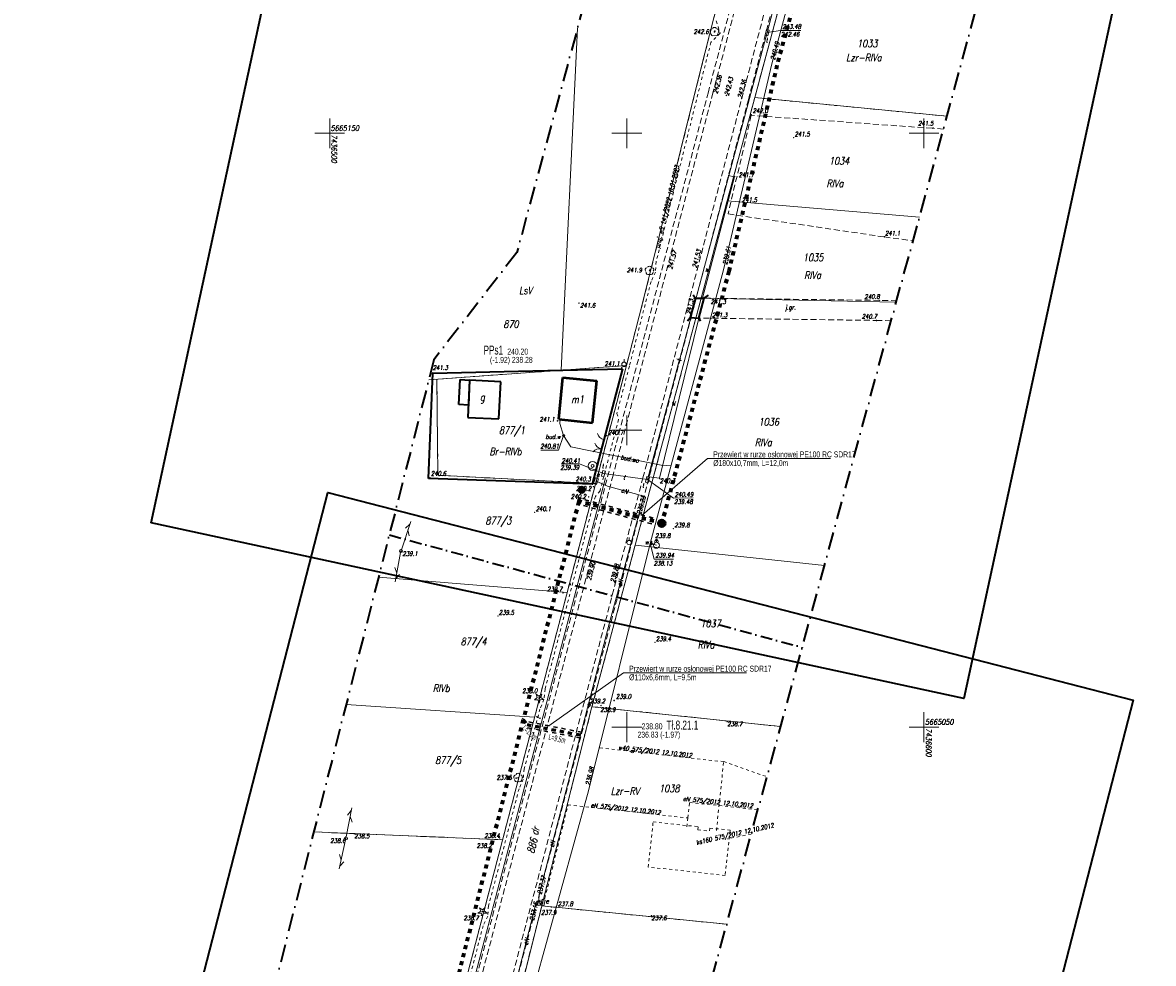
# Model space of a CAD drawing. Header units: millimetres. Extents: x 7436010 to 7436992, y 5663514 to 5666647.
# Tile 28 of 45: x 7436448 to 7436639, y 5665010 to 5665169. Entities that reach past the tile are written whole.
import ezdxf
from ezdxf.enums import TextEntityAlignment as Align

# ---------------------------------------------------------------- set-up
doc = ezdxf.new("R2010")
doc.units = ezdxf.units.MM
doc.header["$PDSIZE"] = 1
for name, pattern in [('0.7_0.7', [1.4, 0.7, -0.7]), ('1', [0]), ('2_EGBU_A', [0]), ('3', [1, 0.5, -0.5]), ('GAK', [3.5, 2, -0.75, 0, -0.75]), ('GDE', [0]), ('GUZ', [1.5, 1, -0.5]), ('KON', [1.5, 1, -0.5]), ('KOR', [2, 1, 1]), ('KOU', [1.5, 1, -0.5]), ('UBE', [0]), ('UPE', [2, 1, 1]), ('UPW', [2, 1, 1])]:
    doc.linetypes.add(name, pattern=pattern)
for name, color, linetype, lineweight in [('11 ZASUWY WODNE W BUDOWIE', 5, 'Continuous', 18), ('12 WODOCIĄGI W BUDOWIE', 5, 'Continuous', 18), ('16 DRZEWA', 96, 'Continuous', 18), ('42 RZĘDNE WODOCIĄG', 5, 'Continuous', 18), ('5 RÓW PRZYDROŻNY', 7, 'Continuous', 18), ('9 JEZDNIA GRUNTOWA', 7, 'KOU', 18), ('_BB_Kanalizacja ciśnieniowa - trasa', 44, '0.7_0.7', 70), ('_BB_Kanalizacja ciśnieniowa przydomowa - trasa', 64, '0.7_0.7', 60), ('_CC_Przepompownia przydomowa - plamki', 3, 'Continuous', 40), ('_CC_Przepompownia przydomowa - symbol', 1, 'Continuous', 40), ('_CC_Studnie 1000 PE SIEĆ', 44, 'Continuous', 40), ('_HH_Przewiert OPIS', 7, 'Continuous', 25), ('_HH_Przewiert_przecisk w rurze osłonowej - trasa', 202, '0.7_0.7', 30), ('DZIALKI_SYT-WYS_T_0', 7, 'Continuous', 18), ('EBUOA_T_0', 7, 'Continuous', 18), ('EBUPP_L_2', 7, '1', 35), ('EDZPD_L_1', 7, 'GDE', 18), ('EDZPP_T_0', 7, 'Continuous', 18), ('EDZTD_T_0', 7, 'Continuous', 18), ('EGBB_E_T_0', 7, 'Continuous', 18), ('EGBB_L_0', 7, '2_EGBU_A', 50), ('EUZOU_T_3', 7, 'Continuous', 18), ('EUZPU_L_4', 96, 'GUZ', 18), ('EUZPU_L_6', 7, 'KON', 18), ('EUZPU_L_7', 7, 'KOR', 18), ('Linie_opisowe', 7, 'Continuous', 5), ('OBIEKTY_L_0', 1, '3', 18), ('Podzial_sekcyjny_krzyze', 7, 'Continuous', 13), ('PunPOMIAR1', 7, 'Continuous', 18), ('RZED', 7, 'Continuous', 18), ('RzedPOMIAR1', 7, 'Continuous', 18), ('SDROK_T_0', 7, 'Continuous', 18), ('SDRPK_L_1', 7, 'KOU', 18), ('SDRPT_L_5', 7, '1', 35), ('SIEC_ENERGETYCZNA_L_0', 1, '3', 18), ('SIEC_KANALIZACJI_SANITARNEJ_L_0', 34, '3', 18), ('SIEC_WODOCIAGOWA_L_0', 5, '3', 18), ('SZNPM_T_0', 7, 'Continuous', 18), ('SZOPO_L_0', 7, 'BGT', 35), ('SZOPO_T_0', 7, 'Continuous', 18), ('SZZPZ_T_0', 7, 'Continuous', 18), ('UEEOA_T_0', 1, 'Continuous', 18), ('UEEOC_T_0', 1, 'Continuous', 18), ('UEEOO_T_0', 1, 'Continuous', 18), ('UEEPA_T_0', 1, 'Continuous', 18), ('UEEPB_L_0', 1, 'UBE', 18), ('UEEPON_L_0', 1, 'UPE', 18), ('UTTOA_T_0', 7, 'Continuous', 18), ('UTTOC_T_0', 30, 'Continuous', 18), ('UTTOO_T_0', 30, 'Continuous', 18), ('UTTPA_T_0', 30, 'Continuous', 18), ('UTTPA_T_3', 30, 'Continuous', 18), ('UTTPO_L_0', 30, '1', 18), ('UWWOA_T_0', 5, 'Continuous', 18), ('UWWOC_T_0', 5, 'Continuous', 18), ('UWWPA_T_0', 5, 'Continuous', 18), ('UWWPA_T_1', 5, 'Continuous', 18), ('UWWPA_T_3', 5, 'Continuous', 18), ('UWWPO_L_1', 5, '1', 18), ('UŻYTKI LINIE', 96, 'GUZ', 18), ('UŻYTKI OZNACZENIE', 96, 'Continuous', 18), ('WEKTOR WODOCIĄGI wo', 5, 'Continuous', 18), ('WUKOS_T_0', 7, 'Continuous', 18), ('WUKOS_T_1', 7, 'Continuous', 18), ('ZAKRES MAPY', 1, 'GAK', 35)]:
    doc.layers.add(name, color=color, linetype=linetype, lineweight=lineweight)
for name, color, linetype in [('_CC Tłoczny PRZYDOMOWA_ tekst', 64, 'Continuous'), ('_ETG_PODZIAŁ', 7, 'Continuous'), ('_map', 7, 'Continuous')]:
    doc.layers.add(name, color=color, linetype=linetype)
doc.layers.add('RAMA WYPLOT', color=3, linetype='Continuous', lineweight=35, plot=False)
doc.styles.add('K1_ACAD', font='romans.shx', dxfattribs={"width": 0.8, "oblique": 12})
doc.styles.add('PLAN 1 pop.', font='ARIALN.TTF', dxfattribs={"width": 0.8})
doc.styles.add('PLAN 2 pop.', font='ARIALN.TTF', dxfattribs={"width": 0.8})
doc.linetypes.add('BGT', pattern='A,3.75,[133,ltypeshp.shx,S=0.1875,R=0,X=0,Y=0],3.75', length=7.5)

# ---------------------------------------------------------------- blocks, each defined once
blk = doc.blocks.new('GRT')
at = {"linetype": 'Continuous'}
blk.add_circle((0, 0), 0.25, dxfattribs=at)
blk = doc.blocks.new('OSM')
at = {"linetype": 'Continuous'}
blk.add_line((0, 0.375), (0, 0.875), dxfattribs=at)
blk.add_circle((0, 0), 0.375, dxfattribs=at)
blk = doc.blocks.new('BGB')
at = {"linetype": 'Continuous'}
for centre, start, end in [((-1.5, 0), 359.9995, 60), ((1.5, 0), 120, 180.0005)]:
    blk.add_arc(centre, 1.5, start, end, dxfattribs=at)
blk = doc.blocks.new('BGBP')
at = {"linetype": 'Continuous'}
blk.add_arc((1.5, 0), 1.5, 120, 180.0005, dxfattribs=at)
blk = doc.blocks.new('DLI')
at = {"linetype": 'Continuous'}
blk.add_circle((0, 0), 0.045, dxfattribs=at)
for centre, start, end in [((-0.36, 0.12), 102.1445, 221.86), ((0, 0.38), 30.1401, 149.8599), ((0.36, 0.12), 318.14, 77.8555), ((-0.22, -0.3), 174.1482, 293.8542), ((0.22, -0.3), 246.1458, 5.8518)]:
    blk.add_arc(centre, 0.375, start, end, dxfattribs=at)
blk = doc.blocks.new('DIG')
at = {"linetype": 'Continuous'}
for p, q in [((-0.78225, -0.26495), (-0.3012, 0.09375)), ((-0.3012, 0.09375), (-0.4937, 0.6621)), ((-0.4937, 0.6621), (-0.0039, 0.31545)), ((-0.0039, 0.31545), (0.4771, 0.67415)), ((0.4771, 0.67415), (0.2988, 0.1012)), ((0.2988, 0.1012), (0.7886, -0.24545)), ((-0.18225, -0.2575), (-0.78225, -0.26495)), ((0.01025, -0.82585), (-0.18225, -0.2575)), ((0.1886, -0.2529), (0.01025, -0.82585)), ((0.7886, -0.24545), (0.1886, -0.2529))]:
    blk.add_line(p, q, dxfattribs=at)
blk.add_circle((0, 0), 0.045, dxfattribs=at)
blk = doc.blocks.new('SUUS18_01')
at = {"linetype": 'Continuous'}
for p, q in [((0.5, 0.25), (-0.5, 0.25)), ((-0.5, 0.25), (-0.5, -0.25)), ((0.5, -0.25), (0.5, 0.25)), ((-0.5, -0.25), (0.5, -0.25))]:
    blk.add_line(p, q, dxfattribs=at)
blk = doc.blocks.new('SLS')
at = {"linetype": 'Continuous'}
blk.add_circle((0, 0), 0.25, dxfattribs=at)
blk = doc.blocks.new('PLT')
at = {"linetype": 'Continuous'}
for p, q in [((0.25, 0), (5.25, 0)), ((3.76605, 0), (2.9, -0.5)), ((3.9, 0.5), (4.76605, 0))]:
    blk.add_line(p, q, dxfattribs=at)
blk = doc.blocks.new('SUUS15_07B')
at = {"linetype": 'Continuous'}
for p, q in [((0.5, 0.23), (-0.5, 0.23)), ((-0.5, 0.23), (-0.5, -0.23)), ((0.5, -0.23), (0.5, 0.23)), ((-0.5, -0.23), (0.5, -0.23))]:
    blk.add_line(p, q, dxfattribs=at)
blk = doc.blocks.new('HYP')
at = {"linetype": 'Continuous'}
for p, q in [((0, 1), (-0.35355, 0.64645)), ((0, 1), (0.35355, 0.64645)), ((0, 0.5), (0, 1))]:
    blk.add_line(p, q, dxfattribs=at)
blk.add_circle((0, 0), 0.5, dxfattribs=at)
blk = doc.blocks.new('STD')
at = {"linetype": 'Continuous'}
for radius in [0.75, 0.25]:
    blk.add_circle((0, 0), radius, dxfattribs=at)
blk = doc.blocks.new('SUUS25')
at = {"linetype": 'Continuous'}
for radius in [0.2, 0.175, 0.15, 0.125, 0.1, 0.075, 0.05, 0.025, 0.00715]:
    blk.add_circle((0, 0), radius, dxfattribs=at)
blk = doc.blocks.new('WSP')
at = {"linetype": 'Continuous'}
blk.add_circle((0, 0), 0.045, dxfattribs=at)
blk = doc.blocks.new('WLZ')
at = {"linetype": 'Continuous'}
blk.add_circle((0, 0), 0.25, dxfattribs=at)
blk = doc.blocks.new('ZAS')
at = {"linetype": 'Continuous'}
for radius in [0.2, 0.175, 0.15, 0.125, 0.1, 0.075, 0.05, 0.025, 0.00715]:
    blk.add_circle((0, 0), radius, dxfattribs=at)
blk = doc.blocks.new('STUDZ')
at = {"layer": '12 WODOCIĄGI W BUDOWIE', "flags": 128}
blk.add_lwpolyline([(7436557.44, 5665094), (7436555.77, 5665094.12), (7436540.58, 5665097.2), (7436539.36, 5665099.09), (7436538.72, 5665101.11), (7436538.8, 5665101.84)], dxfattribs=at)
at = {"layer": '42 RZĘDNE WODOCIĄG', "flags": 128}
blk.add_lwpolyline([(7436535.54, 5665096.67), (7436538.5, 5665096.67), (7436539.36, 5665099.09)], dxfattribs=at)
at = {"layer": '9 JEZDNIA GRUNTOWA', "flags": 128}
blk.add_lwpolyline([(7436563.01, 5665122.23), (7436564.03, 5665122.22), (7436592.55, 5665121.87), (7436595.42, 5665121.82)], dxfattribs=at)
at = {"layer": 'EBUPP_L_2'}
for p, q in [((7436521.73, 5665104.34), (7436521.94, 5665108.53)), ((7436521.94, 5665108.53), (7436523.54, 5665108.44)), ((7436523.54, 5665108.44), (7436523.21, 5665102.17)), ((7436523.54, 5665108.44), (7436523.33, 5665104.25)), ((7436528.77, 5665108.17), (7436523.54, 5665108.44)), ((7436528.44, 5665101.9), (7436528.77, 5665108.17)), ((7436523.33, 5665104.25), (7436521.73, 5665104.34)), ((7436523.21, 5665102.17), (7436528.44, 5665101.9))]:
    blk.add_line(p, q, dxfattribs=at)
at = {"layer": 'EDZPD_L_1'}
for p, q in [((7436572.53, 5665200.59), (7436562.37, 5665160.41)), ((7436571.54, 5665156.01), (7436576.73, 5665175.41)), ((7436541.69, 5665167.71), (7436538.96, 5665110.1)), ((7436562.37, 5665160.41), (7436552.59, 5665121.17)), ((7436566.89, 5665138.62), (7436571.54, 5665156.01)), ((7436603.88, 5665152.88), (7436571.54, 5665156.01)), ((7436562.52, 5665122.24), (7436566.89, 5665138.62)), ((7436599.25, 5665135.89), (7436566.89, 5665138.62)), ((7436551.4, 5665080.64), (7436562.52, 5665122.24)), ((7436595.35, 5665121.56), (7436562.52, 5665122.24)), ((7436552.59, 5665121.17), (7436549.93, 5665110.89)), ((7436509.14, 5664954.61), (7436549.93, 5665110.89)), ((7436549.93, 5665110.89), (7436516.66, 5665108.5)), ((7436518.02, 5665108.6), (7436518.19, 5665092.41)), ((7436518.19, 5665092.41), (7436544.76, 5665091.05)), ((7436551.4, 5665080.64), (7436544.13, 5665053.45)), ((7436551.4, 5665080.64), (7436583.28, 5665077.25)), ((7436518.84, 5664953.13), (7436544.13, 5665053.45)), ((7436544.13, 5665053.45), (7436575.89, 5665050.1)), ((7436497.3, 5665032.35), (7436529.09, 5665031.05)), ((7436535.67, 5665019.9), (7436566.82, 5665016.81))]:
    blk.add_line(p, q, dxfattribs=at)
at = {"layer": 'EGBB_L_0'}
for p, q in [((7436538.53, 5665101.87), (7436539.22, 5665108.86)), ((7436539.22, 5665108.86), (7436544.93, 5665108.3)), ((7436544.23, 5665101.26), (7436544.93, 5665108.3)), ((7436538.53, 5665101.87), (7436544.23, 5665101.26))]:
    blk.add_line(p, q, dxfattribs=at)
at = {"layer": 'EUZPU_L_4'}
for p, q in [((7436570.94, 5665153.03), (7436567.05, 5665136.43)), ((7436601.41, 5665150.85), (7436570.94, 5665153.03)), ((7436603.29, 5665150.72), (7436601.41, 5665150.85)), ((7436567.05, 5665136.43), (7436593.33, 5665132.55)), ((7436593.33, 5665132.55), (7436598.17, 5665131.91))]:
    blk.add_line(p, q, dxfattribs=at)
at = {"layer": 'EUZPU_L_6'}
for p, q in [((7436592.41, 5665118.49), (7436562.11, 5665118.89)), ((7436594.5, 5665118.45), (7436592.41, 5665118.49))]:
    blk.add_line(p, q, dxfattribs=at)
at = {"layer": 'EUZPU_L_7'}
for p, q in [((7436562.73, 5665122.24), (7436568.13, 5665142.69)), ((7436568.13, 5665142.69), (7436567.07, 5665142.87)), ((7436561.53, 5665122.26), (7436560.68, 5665119)), ((7436562.11, 5665118.89), (7436563.01, 5665122.23)), ((7436555.52, 5665091.91), (7436562.11, 5665118.89)), ((7436558.75, 5665111.52), (7436553.73, 5665092.15)), ((7436553.73, 5665092.15), (7436555.52, 5665091.91))]:
    blk.add_line(p, q, dxfattribs=at)
at = {"layer": 'OBIEKTY_L_0'}
for p, q in [((7436553.58, 5665026.45), (7436554.42, 5665034.06)), ((7436554.42, 5665034.06), (7436562.03, 5665033.23)), ((7436562.03, 5665033.23), (7436561.97, 5665032.73)), ((7436561.97, 5665032.73), (7436563.9, 5665032.52)), ((7436563.9, 5665032.52), (7436563.96, 5665033.01)), ((7436563.96, 5665033.01), (7436567.4, 5665032.64)), ((7436567.4, 5665032.64), (7436566.56, 5665025.02)), ((7436566.56, 5665025.02), (7436553.58, 5665026.45))]:
    blk.add_line(p, q, dxfattribs=at)
at = {"layer": 'Podzial_sekcyjny_krzyze', "color": 7, "lineweight": 13}
for p, q in [((7436500, 5665147.5), (7436500, 5665152.5)), ((7436550, 5665147.5), (7436550, 5665152.5)), ((7436600, 5665147.5), (7436600, 5665152.5)), ((7436497.5, 5665150), (7436502.5, 5665150)), ((7436547.5, 5665150), (7436552.5, 5665150)), ((7436597.5, 5665150), (7436602.5, 5665150)), ((7436550, 5665097.5), (7436550, 5665102.5)), ((7436547.5, 5665100), (7436552.5, 5665100)), ((7436550, 5665047.5), (7436550, 5665052.5)), ((7436600, 5665047.5), (7436600, 5665052.5)), ((7436547.5, 5665050), (7436552.5, 5665050)), ((7436597.5, 5665050), (7436602.5, 5665050))]:
    blk.add_line(p, q, dxfattribs=at)
at = {"layer": 'PunPOMIAR1'}
for p in [(7436578.07, 5665149.26), (7436556.81, 5665127.37), (7436561.85, 5665127.07), (7436534.5, 5665086.17), (7436557.84, 5665083.42), (7436543.11, 5665074.99), (7436548.03, 5665074.09), (7436528.29, 5665068.71), (7436554.72, 5665064.26)]:
    blk.add_point(p, dxfattribs=at)
at = {"layer": 'RAMA WYPLOT', "flags": 128}
for points in [[(7436469.91, 5665084.38), (7436654.27, 5665937.39), (7436791.11, 5665907.82), (7436606.75, 5665054.8)], [(7436274.44, 5664216.5), (7436499.65, 5665089.51), (7436635.21, 5665054.54), (7436410, 5664181.53)]]:
    blk.add_lwpolyline(points, close=True, dxfattribs=at)
at = {"layer": 'SDRPK_L_1'}
for p, q in [((7436597.42, 5665285.47), (7436563.72, 5665156.96)), ((7436598.12, 5665285.17), (7436564.5, 5665156.84)), ((7436569.34, 5665155.86), (7436603.07, 5665284.33)), ((7436570.46, 5665155.66), (7436603.93, 5665284.26)), ((7436563.72, 5665156.96), (7436518.71, 5664985.05)), ((7436564.5, 5665156.84), (7436547.69, 5665092.45)), ((7436525.21, 5664983.59), (7436570.46, 5665155.66)), ((7436552.72, 5665091.99), (7436569.34, 5665155.86)), ((7436547.69, 5665092.45), (7436519.45, 5664984.8)), ((7436524.36, 5664983.74), (7436552.72, 5665091.99))]:
    blk.add_line(p, q, dxfattribs=at)
at = {"layer": 'SDRPT_L_5'}
for p, q in [((7436561.53, 5665122.26), (7436560.68, 5665119)), ((7436561.14, 5665122.8), (7436561.53, 5665122.26)), ((7436561.53, 5665122.26), (7436563.01, 5665122.23)), ((7436562.11, 5665118.89), (7436563.01, 5665122.23)), ((7436563.01, 5665122.23), (7436563.72, 5665122.75)), ((7436560.22, 5665118.4), (7436560.68, 5665119)), ((7436560.68, 5665119), (7436562.11, 5665118.89)), ((7436562.11, 5665118.89), (7436562.32, 5665118.37))]:
    blk.add_line(p, q, dxfattribs=at)
at = {"layer": 'SIEC_ENERGETYCZNA_L_0'}
for p, q in [((7436565.06, 5665168.93), (7436565.69, 5665166.85)), ((7436565.69, 5665166.85), (7436564.14, 5665165.32)), ((7436564.14, 5665165.32), (7436554.94, 5665128.39)), ((7436554.94, 5665128.39), (7436554.82, 5665126.63)), ((7436554.82, 5665126.63), (7436554.07, 5665125.03)), ((7436554.07, 5665125.03), (7436550.42, 5665110.77)), ((7436550.42, 5665110.77), (7436548.34, 5665102.84)), ((7436548.6, 5665101.8), (7436545.49, 5665089.79)), ((7436548.34, 5665102.84), (7436548.6, 5665101.8)), ((7436544.71, 5665088.87), (7436536.24, 5665056.42)), ((7436545.49, 5665089.79), (7436544.71, 5665088.87)), ((7436536.24, 5665056.42), (7436536.05, 5665054.66)), ((7436536.05, 5665054.66), (7436535.37, 5665053.04)), ((7436535.37, 5665053.04), (7436532.74, 5665042.99)), ((7436532.74, 5665042.99), (7436532.55, 5665041.25)), ((7436532.55, 5665041.25), (7436531.86, 5665039.63)), ((7436531.86, 5665039.63), (7436526.72, 5665019.92)), ((7436536.2, 5665021.18), (7436540.1, 5665036.92)), ((7436540.1, 5665036.92), (7436560.26, 5665034.72)), ((7436560.26, 5665034.72), (7436560.56, 5665037.33)), ((7436560.56, 5665037.33), (7436572.07, 5665036.08)), ((7436560.26, 5665034.72), (7436560.09, 5665033.14)), ((7436526.72, 5665019.92), (7436526.58, 5665018.16)), ((7436535.04, 5665020.63), (7436536.2, 5665021.18)), ((7436526.58, 5665018.16), (7436525.81, 5665016.56)), ((7436525.81, 5665016.56), (7436522.28, 5665002.94))]:
    blk.add_line(p, q, dxfattribs=at)
at = {"layer": 'SIEC_KANALIZACJI_SANITARNEJ_L_0'}
blk.add_line((7436570.95, 5665032), (7436566.93, 5665031.18), dxfattribs=at)
at = {"layer": 'SIEC_WODOCIAGOWA_L_0'}
for p, q in [((7436550.93, 5665045.9), (7436545.22, 5665046.53)), ((7436566.3, 5665044.19), (7436550.93, 5665045.9)), ((7436565.08, 5665032.59), (7436566.3, 5665044.19)), ((7436566.3, 5665044.19), (7436573.58, 5665041.65))]:
    blk.add_line(p, q, dxfattribs=at)
at = {"layer": 'SZOPO_L_0'}
for p, q in [((7436516.64, 5665091.87), (7436517.33, 5665109.6)), ((7436517.33, 5665109.6), (7436534.2, 5665109.98)), ((7436534.2, 5665109.98), (7436549.29, 5665110.32)), ((7436549.29, 5665110.32), (7436544.17, 5665090.91)), ((7436544.17, 5665090.91), (7436516.64, 5665091.87))]:
    blk.add_line(p, q, dxfattribs=at)
at = {"layer": 'UEEPB_L_0'}
for p, q in [((7436552.84, 5665088.9), (7436546.73, 5665090.59)), ((7436547.02, 5665067.42), (7436552.84, 5665088.9)), ((7436542.01, 5665048.02), (7436547.02, 5665067.42)), ((7436535.25, 5665021.89), (7436542.01, 5665048.02)), ((7436535.18, 5665020.75), (7436535.25, 5665021.89)), ((7436534.74, 5665020.5), (7436522.24, 5664971.15))]:
    blk.add_line(p, q, dxfattribs=at)
at = {"layer": 'UEEPON_L_0'}
for p, q in [((7436544.81, 5665091.42), (7436546.73, 5665090.59)), ((7436546.73, 5665090.59), (7436552.84, 5665088.9)), ((7436552.84, 5665088.9), (7436547.02, 5665067.42)), ((7436547.02, 5665067.42), (7436542.01, 5665048.02)), ((7436542.01, 5665048.02), (7436535.25, 5665021.89)), ((7436535.25, 5665021.89), (7436535.18, 5665020.75)), ((7436522.24, 5664971.15), (7436534.74, 5665020.5)), ((7436534.74, 5665020.5), (7436534.85, 5665020.7)), ((7436534.85, 5665020.7), (7436535.8, 5665020.48)), ((7436535.18, 5665020.75), (7436535.92, 5665020.35))]:
    blk.add_line(p, q, dxfattribs=at)
at = {"layer": 'UTTOC_T_0'}
for p, q in [((7436573.63, 5665166.96), (7436575.88, 5665167.31)), ((7436575.88, 5665167.31), (7436579.27, 5665167.31)), ((7436538.95, 5665094.32), (7436542.01, 5665094.32)), ((7436546.06, 5665092.7), (7436542.01, 5665094.32)), ((7436553.48, 5665091.69), (7436557.84, 5665088.56)), ((7436557.84, 5665088.56), (7436561.19, 5665088.59))]:
    blk.add_line(p, q, dxfattribs=at)
at = {"layer": 'UTTPO_L_0'}
for p, q in [((7436573.63, 5665166.96), (7436633.4, 5665394.84)), ((7436553.48, 5665091.69), (7436573.63, 5665166.96)), ((7436513.5, 5664966.48), (7436546.41, 5665091.99)), ((7436546.06, 5665092.7), (7436553.48, 5665091.69))]:
    blk.add_line(p, q, dxfattribs=at)
at = {"layer": 'UWWOA_T_0'}
for p, q in [((7436553.94, 5665080.94), (7436554.59, 5665078.27)), ((7436554.59, 5665078.27), (7436557.88, 5665078.27))]:
    blk.add_line(p, q, dxfattribs=at)
at = {"layer": 'UŻYTKI LINIE', "flags": 128}
for points in [[(7436509.14, 5664954.61), (7436549.93, 5665110.89), (7436552.59, 5665121.17), (7436562.37, 5665160.41), (7436572.53, 5665200.59), (7436574.94, 5665209.54), (7436613.91, 5665363.63)], [(7436518.84, 5664953.13), (7436544.13, 5665053.45), (7436551.4, 5665080.64), (7436562.52, 5665122.24), (7436566.89, 5665138.62), (7436571.54, 5665156.01), (7436576.73, 5665175.41), (7436583.24, 5665199.75)], [(7436571.54, 5665156.01), (7436603.88, 5665152.88)], [(7436516.66, 5665108.5), (7436518.02, 5665108.6), (7436538.96, 5665110.1), (7436549.93, 5665110.89)], [(7436518.02, 5665108.6), (7436518.19, 5665092.41), (7436544.76, 5665091.05)], [(7436544.13, 5665053.45), (7436575.89, 5665050.1)], [(7436497.3, 5665032.35), (7436529.09, 5665031.05)], [(7436535.67, 5665019.9), (7436566.82, 5665016.81)]]:
    blk.add_lwpolyline(points, dxfattribs=at)
at = {"layer": 'WEKTOR WODOCIĄGI wo'}
for p, q in [((7436574.39, 5665161.72), (7436585.34, 5665202.15)), ((7436566.29, 5665127.03), (7436574.39, 5665161.72)), ((7436553.94, 5665080.94), (7436566.29, 5665127.03)), ((7436543.52, 5665039.29), (7436553.94, 5665080.94)), ((7436553.94, 5665080.94), (7436554.99, 5665080.63)), ((7436528.84, 5664986.22), (7436543.52, 5665039.29))]:
    blk.add_line(p, q, dxfattribs=at)
at = {"layer": 'ZAKRES MAPY', "ltscale": 1.5}
for points in [[(7436630.66, 5665497.39), (7436531.49, 5665129.94), (7436517.51, 5665111.87), (7436374.97, 5664551.12), (7436314.26, 5664327.89)], [(7436335.23, 5664148.26), (7436432.26, 5664518.01), (7436499.64, 5664770.19), (7436618.18, 5665205.39)]]:
    blk.add_lwpolyline(points, dxfattribs=at)
at = {"layer": 'ZAKRES MAPY', "flags": 128}
blk.add_lwpolyline([(7436510.02, 5665082.37), (7436579.52, 5665063.44)], dxfattribs=at)
at = {"layer": '11 ZASUWY WODNE W BUDOWIE', "rotation": 262.669203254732}
blk.add_blockref('ZAS', (7436539.36, 5665099.09), dxfattribs=at)
at = {"layer": '16 DRZEWA'}
blk.add_blockref('DIG', (7436525.7, 5665018.94), dxfattribs=at)
at = {"layer": 'EDZPP_T_0'}
for p in [(7436543.66, 5665053.75), (7436535.19, 5665020.21)]:
    blk.add_blockref('GRT', p, dxfattribs=at)
at = {"layer": 'SIEC_WODOCIAGOWA_L_0', "rotation": 269.9999974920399}
blk.add_blockref('WLZ', (7436550.93, 5665045.9), dxfattribs=at)
at = {"layer": 'SZNPM_T_0'}
for p in [(7436549.53, 5665111.1), (7436550.39, 5665081.08)]:
    blk.add_blockref('OSM', p, dxfattribs=at)
at = {"layer": 'SZOPO_T_0'}
for name, p, rotation in [('BGBP', (7436546.14, 5665098.39), 75.22048081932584), ('BGB', (7436545.73, 5665096.85), 78.89083324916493)]:
    blk.add_blockref(name, p, dxfattribs=dict(at, rotation=rotation))
at = {"layer": 'SZZPZ_T_0'}
for name, p, rotation in [('DLI', (7436564.75, 5665167.09), 0.06249987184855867), ('DLI', (7436553.82, 5665126.89), 0.0625818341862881), ('DIG', (7436535.21, 5665054.88), 0.06263647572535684), ('DLI', (7436531.69, 5665041.47), 0.06266379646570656)]:
    blk.add_blockref(name, p, dxfattribs=dict(at, rotation=rotation))
at = {"layer": 'UEEPA_T_0'}
for p, rotation in [((7436544.81, 5665091.42), 70.44735336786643), ((7436535.89, 5665020.46), 75.70471393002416)]:
    blk.add_blockref('SUUS18_01', p, dxfattribs=dict(at, rotation=rotation))
at = {"layer": 'UTTPA_T_0'}
for p, rotation in [((7436573.63, 5665166.96), 255.0142551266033), ((7436546.06, 5665092.7), 255.1052605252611), ((7436553.48, 5665091.69), 75.13272653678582)]:
    blk.add_blockref('SUUS15_07B', p, dxfattribs=dict(at, rotation=rotation))
at = {"layer": 'UTTPA_T_3'}
for name, p, rotation in [('PLT', (7436511.96, 5665079.65), 71.45513411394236), ('PLT', (7436511.96, 5665079.65), 259.1949934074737), ('SLS', (7436511.96, 5665079.65), 0.06260915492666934), ('PLT', (7436502.72, 5665031.26), 79.19647052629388), ('PLT', (7436502.72, 5665031.26), 257.6492601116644), ('SLS', (7436502.72, 5665031.26), 0.06260915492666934)]:
    blk.add_blockref(name, p, dxfattribs=dict(at, rotation=rotation))
at = {"layer": 'UWWPA_T_0'}
blk.add_blockref('SUUS25', (7436554.11, 5665080.89), dxfattribs=at)
at = {"layer": 'UWWPA_T_1', "rotation": 0.06263647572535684}
blk.add_blockref('HYP', (7436554.99, 5665080.63), dxfattribs=at)
at = {"layer": 'UWWPA_T_3', "rotation": 0.06260915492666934}
blk.add_blockref('STD', (7436544.23, 5665093.99), dxfattribs=at)
at = {"layer": 'WUKOS_T_0'}
for p, rotation in [((7436564.82, 5665167.2), 0.06249987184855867), ((7436570.96, 5665153.12), 0.06252719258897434), ((7436601.55, 5665150.88), 0.0625818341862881), ((7436568.15, 5665142.72), 0.06255451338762), ((7436568.95, 5665138.42), 0.06255451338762), ((7436593.37, 5665132.58), 0.0625818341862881), ((7436553.89, 5665127.1), 0.0625818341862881), ((7436561.3, 5665122.21), 0.0625818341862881), ((7436564.03, 5665122.22), 0.0625818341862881), ((7436541.95, 5665121.41), 0.06260915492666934), ((7436592.55, 5665121.87), 0.0625818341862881), ((7436564.15, 5665118.83), 0.0625818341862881), ((7436592.02, 5665118.48), 0.0625818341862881), ((7436517.33, 5665109.66), 0.06260915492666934), ((7436549.15, 5665110.51), 0.06260915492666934), ((7436538.33, 5665101.58), 0.06260915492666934), ((7436546.59, 5665099.11), 0.06260915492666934), ((7436516.87, 5665092.01), 0.06260915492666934), ((7436555.55, 5665091.86), 0.06260915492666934), ((7436544.24, 5665090.91), 0.06263647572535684), ((7436543.57, 5665088.78), 0.06263647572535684), ((7436554.15, 5665081.26), 0.06263647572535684), ((7436511.96, 5665079.59), 0.06260915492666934), ((7436539.26, 5665072.61), 0.06263647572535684), ((7436535.27, 5665055.03), 0.06263647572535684), ((7436547.85, 5665054.49), 0.06266379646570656), ((7436531.36, 5665041.41), 0.06266379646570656), ((7436502.64, 5665031.26), 0.06260915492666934), ((7436527.43, 5665030.26), 0.06266379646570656), ((7436538.07, 5665019.69), 0.06269111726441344), ((7436525.51, 5665018.32), 0.06269111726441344)]:
    blk.add_blockref('WSP', p, dxfattribs=dict(at, rotation=rotation))
for p in [(7436564.5, 5665156.84), (7436566.76, 5665156.38), (7436569.34, 5665155.86), (7436544.38, 5665090.5), (7436543.71, 5665053.82), (7436545.64, 5665053.63), (7436566.9, 5665050.92), (7436504.11, 5665032.04), (7436528.6, 5665031.36), (7436537.32, 5665019.72), (7436554.14, 5665018.24)]:
    blk.add_blockref('WSP', p, dxfattribs=at)
at = {"layer": '11 ZASUWY WODNE W BUDOWIE', "style": 'K1_ACAD', "oblique": 12, "width": 0.8}
blk.add_text('bud.w', height=0.75, dxfattribs=at).set_placement((7436536.32, 5665098.53))
at = {"layer": '12 WODOCIĄGI W BUDOWIE', "style": 'K1_ACAD', "oblique": 12, "width": 0.8}
blk.add_text('bud.wo', height=0.75, rotation=348.5378, dxfattribs=at).set_placement((7436550.52, 5665095.18), align=Align.MIDDLE)
at = {"layer": '42 RZĘDNE WODOCIĄG', "style": 'K1_ACAD', "oblique": 12, "width": 0.8}
blk.add_text('240.81', height=0.75, dxfattribs=at).set_placement((7436535.44, 5665096.94))
at = {"layer": '5 RÓW PRZYDROŻNY', "style": 'K1_ACAD', "oblique": 12, "width": 0.8}
blk.add_text('w.', height=0.75, rotation=76.3418, dxfattribs=at).set_placement((7436557.79, 5665104.51), align=Align.MIDDLE)
at = {"layer": 'DZIALKI_SYT-WYS_T_0', "style": 'K1_ACAD', "oblique": 12, "width": 0.8}
for s, p in [('1033', (7436590.48, 5665165.14)), ('1034', (7436585.74, 5665145.35)), ('1035', (7436581.36, 5665129.11)), ('870', (7436530.5, 5665117.87)), ('1036', (7436573.89, 5665101.4)), ('1037', (7436564.11, 5665067.44)), ('1038', (7436557.15, 5665039.69))]:
    blk.add_text(s, height=1.25, dxfattribs=at).set_placement(p, align=Align.MIDDLE)
blk.add_text('886', height=1.25, rotation=75.3192, dxfattribs=at).set_placement((7436534.07, 5665030.04), align=Align.MIDDLE)
at = {"layer": 'EBUOA_T_0', "style": 'K1_ACAD', "oblique": 12, "width": 0.8}
blk.add_text('g', height=1.25, rotation=0.0626, dxfattribs=at).set_placement((7436525.69, 5665105.36), align=Align.MIDDLE)
at = {"layer": 'EDZTD_T_0', "style": 'K1_ACAD', "oblique": 12, "width": 0.8}
blk.add_text('877/1', height=1.25, dxfattribs=at).set_placement((7436528.48, 5665100.61), align=Align.TOP_LEFT)
at = {"layer": 'EGBB_E_T_0', "style": 'K1_ACAD', "oblique": 12, "width": 0.8}
blk.add_text('m1', height=1.25, dxfattribs=at).set_placement((7436541.72, 5665105.2), align=Align.MIDDLE)
at = {"layer": 'EUZOU_T_3', "style": 'K1_ACAD', "oblique": 12, "width": 0.8}
blk.add_text('w.', height=0.75, rotation=74.6872, dxfattribs=at).set_placement((7436563.46, 5665127), align=Align.MIDDLE)
at = {"layer": 'RZED', "color": 7, "lineweight": 13, "style": 'K1_ACAD', "oblique": 12, "width": 0.8}
for s, p in [('5665150', (7436500.12, 5665151.31)), ('5665050', (7436600.19, 5665051.32))]:
    blk.add_text(s, height=0.9, dxfattribs=at).set_placement(p, align=Align.TOP_LEFT)
for s, p in [('7436500', (7436501.18, 5665149.84)), ('7436600', (7436601.26, 5665049.85))]:
    blk.add_text(s, height=0.9, rotation=270, dxfattribs=at).set_placement(p, align=Align.TOP_LEFT)
at = {"layer": 'RzedPOMIAR1', "style": 'K1_ACAD', "oblique": 12, "width": 0.8}
for s, p in [('241.5', (7436578.23, 5665149.49)), ('240.1', (7436534.66, 5665086.4)), ('239.8', (7436558, 5665083.65)), ('239.5', (7436528.45, 5665068.94)), ('239.4', (7436554.88, 5665064.49))]:
    blk.add_text(s, height=0.75, dxfattribs=at).set_placement(p)
for s, rotation, p in [('241.53', 75.4142, (7436561.72, 5665127.26)), ('241.57', 75.3686, (7436557.63, 5665127.06)), ('239.90', 75.3007, (7436543.92, 5665074.69)), ('239.88', 75.3192, (7436547.94, 5665074.3))]:
    blk.add_text(s, height=0.75, rotation=rotation, dxfattribs=at).set_placement(p)
at = {"layer": 'SDROK_T_0', "style": 'K1_ACAD', "oblique": 12, "width": 0.8}
blk.add_text('j.gr.', height=0.75, rotation=1.0677, dxfattribs=at).set_placement((7436578.42, 5665120.72), align=Align.MIDDLE_RIGHT)
at = {"layer": 'SIEC_ENERGETYCZNA_L_0', "style": 'K1_ACAD', "oblique": 12, "width": 0.8}
for s, rotation, p in [('proj. eS 141/2022 18.01.2023', 76.2301, (7436555.44, 5665130.62)), ('eN 575/2012 12.10.2012', 353.7882, (7436543.88, 5665036.51)), ('eN 575/2012 12.10.2012', 354.0713, (7436559.43, 5665037.6))]:
    blk.add_text(s, height=0.75, rotation=rotation, dxfattribs=at).set_placement(p)
at = {"layer": 'SIEC_KANALIZACJI_SANITARNEJ_L_0', "style": 'K1_ACAD', "oblique": 12, "width": 0.8}
blk.add_text('ks160 575/2012 12.10.2012', height=0.75, rotation=12.7787, dxfattribs=at).set_placement((7436561.76, 5665030.18))
at = {"layer": 'SIEC_WODOCIAGOWA_L_0', "style": 'K1_ACAD', "oblique": 12, "width": 0.8}
blk.add_text('w40 575/2012 12.10.2012', height=0.75, rotation=353.7006, dxfattribs=at).set_placement((7436548.54, 5665046.21))
at = {"layer": 'UEEOA_T_0', "style": 'K1_ACAD', "oblique": 12, "width": 0.8}
for p in [(7436544.89, 5665092.15), (7436536.35, 5665020.33)]:
    blk.add_text('e', height=0.75, dxfattribs=at).set_placement(p)
at = {"layer": 'UEEOC_T_0', "style": 'K1_ACAD', "oblique": 12, "width": 0.8}
for s, rotation, p in [('239.23', 74.6168, (7436552.84, 5665088.9)), ('237.16', 75.9411, (7436534.74, 5665020.5))]:
    blk.add_text(s, height=0.75, rotation=rotation, dxfattribs=at).set_placement(p, align=Align.MIDDLE_RIGHT)
blk.add_text('237.37', height=0.75, rotation=75.4952, dxfattribs=at).set_placement((7436535.25, 5665021.89), align=Align.MIDDLE_LEFT)
at = {"layer": 'UEEOO_T_0', "style": 'K1_ACAD', "oblique": 12, "width": 0.8}
for rotation, p in [(344.5388, (7436549.63, 5665089.79)), (74.8397, (7436548.88, 5665074.29)), (75.4952, (7436537.44, 5665030.35)), (75.7863, (7436533.07, 5665013.89))]:
    blk.add_text('eN', height=0.75, rotation=rotation, dxfattribs=at).set_placement(p, align=Align.MIDDLE)
at = {"layer": 'UTTOA_T_0', "style": 'K1_ACAD', "oblique": 12, "width": 0.8}
for p in [(7436573.39, 5665165.32), (7436545.77, 5665093.59), (7436552.57, 5665090.33)]:
    blk.add_text('t', height=0.75, dxfattribs=at).set_placement(p)
at = {"layer": 'UTTOC_T_0', "style": 'K1_ACAD', "oblique": 12, "width": 0.8}
for s, rotation, p in [('243.48', 0.0896, (7436576.17, 5665168.35)), ('242.46', 0.0896, (7436575.92, 5665167.05)), ('239.39', 359.9464, (7436538.83, 5665094.1)), ('240.41', 359.9464, (7436539.01, 5665095.25)), ('239.48', 0.3664, (7436557.95, 5665088.33)), ('240.49', 0.3664, (7436558.04, 5665089.54))]:
    blk.add_text(s, height=0.75, rotation=rotation, dxfattribs=at).set_placement(p, align=Align.TOP_LEFT)
at = {"layer": 'UTTOO_T_0', "style": 'K1_ACAD', "oblique": 12, "width": 0.8}
for rotation, p in [(75.1717, (7436559.09, 5665111.54)), (352.2472, (7436549.38, 5665091.76)), (75.1717, (7436535.37, 5665051.29))]:
    blk.add_text('t', height=0.75, rotation=rotation, dxfattribs=at).set_placement(p)
at = {"layer": 'UWWOA_T_0', "style": 'K1_ACAD', "oblique": 12, "width": 0.8}
blk.add_text('w', height=0.75, dxfattribs=at).set_placement((7436553.08, 5665080.77))
for s, p in [('239.94', (7436554.81, 5665079.32)), ('238.13', (7436554.51, 5665077.97))]:
    blk.add_text(s, height=0.75, dxfattribs=at).set_placement(p, align=Align.TOP_LEFT)
at = {"layer": 'UWWOC_T_0', "style": 'K1_ACAD', "oblique": 12, "width": 0.8}
for s, rotation, p in [('240.49', 74.8417, (7436574.9, 5665162.27)), ('239.61', 76.8736, (7436566.86, 5665127.83)), ('236.98', 75.9552, (7436543.74, 5665040.15))]:
    blk.add_text(s, height=0.75, rotation=rotation, dxfattribs=at).set_placement(p)
at = {"layer": 'UŻYTKI OZNACZENIE', "style": 'K1_ACAD', "oblique": 12, "width": 0.8}
for s, p in [('Lzr-RIVa', (7436586.93, 5665163.38)), ('RIVa', (7436583.62, 5665142.19)), ('RIVa', (7436579.85, 5665126.73)), ('LsV', (7436531.85, 5665124.16)), ('RIVa', (7436571.56, 5665098.58)), ('Br-RIVb', (7436526.87, 5665097.05)), ('RIVa', (7436561.92, 5665064.52)), ('RIVb', (7436517.36, 5665057.18)), ('Lzr-RV', (7436547.31, 5665039.86))]:
    blk.add_text(s, height=1.25, dxfattribs=at).set_placement(p, align=Align.TOP_LEFT)
blk.add_text('dr', height=1.25, rotation=75.3192, dxfattribs=at).set_placement((7436533.77, 5665032.03), align=Align.TOP_LEFT)
at = {"layer": 'WUKOS_T_1', "style": 'K1_ACAD', "oblique": 12, "width": 0.8}
for s, rotation, p in [('242.6', 0.0625, (7436563.8, 5665167.12)), ('241.9', 0.0626, (7436552.55, 5665126.97)), ('240.2', 0.0626, (7436543.14, 5665088.84)), ('239.7', 0.0626, (7436539.15, 5665073.27)), ('237.5', 0.0627, (7436530.64, 5665041.52)), ('238.7', 0.0627, (7436525.08, 5665017.87))]:
    blk.add_text(s, height=0.75, rotation=rotation, dxfattribs=at).set_placement(p, align=Align.MIDDLE_RIGHT)
for s, rotation, p in [('242.36', 75.3266, (7436564.5, 5665156.84)), ('241.5', 0.0626, (7436569.35, 5665139.18)), ('240.8', 0.0626, (7436590, 5665122.88)), ('241.6', 0.0626, (7436542.13, 5665121.4)), ('241.3', 0.0626, (7436564.1, 5665122.01)), ('240.3', 0.0626, (7436555.55, 5665091.85))]:
    blk.add_text(s, height=0.75, rotation=rotation, dxfattribs=at).set_placement(p, align=Align.TOP_LEFT)
blk.add_text('242.43', height=0.75, rotation=75.287, dxfattribs=at).set_placement((7436566.76, 5665156.38), align=Align.MIDDLE_LEFT)
for s, rotation, p in [('242.36', 75.287, (7436569.34, 5665155.86)), ('241.5', 0.0626, (7436599.02, 5665151.31)), ('241.7', 0.0626, (7436568.82, 5665142.63)), ('241.1', 0.0626, (7436593.45, 5665132.8)), ('241.3', 77.4488, (7436560.69, 5665119.5)), ('241.3', 0.0626, (7436564.35, 5665119.04)), ('240.7', 0.0626, (7436589.55, 5665118.79)), ('240.7', 0.0626, (7436546.82, 5665099.22)), ('240.6', 0.0626, (7436517.01, 5665092.33)), ('239.8', 0.0626, (7436554.76, 5665081.87)), ('239.1', 0.0626, (7436512.23, 5665078.84)), ('239.0', 0.0627, (7436548.15, 5665054.79)), ('237.8', 0.0627, (7436538.36, 5665019.86))]:
    blk.add_text(s, height=0.75, rotation=rotation, dxfattribs=at).set_placement(p)
blk.add_text('242.0', height=0.75, rotation=0.0625, dxfattribs=at).set_placement((7436572.46, 5665153.43), align=Align.CENTER)
for s, p in [('241.3', (7436519.89, 5665110.17)), ('241.1', (7436548.81, 5665110.85)), ('240.3', (7436543.93, 5665091.4)), ('238.0', (7436534.95, 5665055.74))]:
    blk.add_text(s, height=0.75, rotation=0.0626, dxfattribs=at).set_placement(p, align=Align.RIGHT)
for s, p in [('241.1', (7436537.87, 5665102.21)), ('238.6', (7436502.64, 5665031.26)), ('238.2', (7436527.28, 5665030.42))]:
    blk.add_text(s, height=0.75, rotation=0.0626, dxfattribs=at).set_placement(p, align=Align.TOP_RIGHT)
blk.add_text('240.2', height=0.75, dxfattribs=at).set_placement((7436544.02, 5665090.57), align=Align.TOP_RIGHT)
blk.add_text('239.2', height=0.75, dxfattribs=at).set_placement((7436543.78, 5665054.02))
for s, p in [('238.9', (7436545.52, 5665053.31)), ('238.7', (7436566.9, 5665050.92)), ('238.5', (7436504.11, 5665032.04)), ('237.9', (7436535.56, 5665019.17)), ('237.6', (7436554.14, 5665018.24))]:
    blk.add_text(s, height=0.75, dxfattribs=at).set_placement(p, align=Align.TOP_LEFT)
blk.add_text('238.4', height=0.75, dxfattribs=at).set_placement((7436528.6, 5665031.36), align=Align.RIGHT)

msp = doc.modelspace()

# ---------------------------------------------------------------- hatches: boundary and pattern name
at = {"layer": '_CC_Przepompownia przydomowa - plamki', "linetype": 'Continuous'}
h = msp.add_hatch(color=256, dxfattribs=at)
edge = h.paths.add_edge_path()
edge.add_arc((7436542.41, 5665089.97), 0.5, 0, 360)
at = {"layer": '_CC_Studnie 1000 PE SIEĆ', "lineweight": 40}
h = msp.add_hatch(color=253, dxfattribs=at)
h.dxf.hatch_style = 1
edge = h.paths.add_edge_path()
edge.add_arc((7436555.88, 5665084.32), 0.601, 0, 360)

# ---------------------------------------------------------------- linework, layer by layer
at = {"layer": '_BB_Kanalizacja ciśnieniowa - trasa'}
msp.add_lwpolyline([(7436586.21, 5665201.89), (7436575.27, 5665161.49), (7436567.17, 5665126.77), (7436555.88, 5665084.32), (7436541.9, 5665088.03), (7436532.57, 5665051.29), (7436507.46, 5664952.47), (7436520.49, 5664950.76), (7436516.15, 5664933.38), (7436510.17, 5664909.96), (7436492.57, 5664844.86), (7436477.59, 5664837.26), (7436477.03, 5664835.39), (7436464.86, 5664790.14), (7436456.01, 5664757.43), (7436447.45, 5664725.73), (7436440.97, 5664701.75), (7436430.52, 5664663.09), (7436420.3, 5664625.08), (7436401.25, 5664552.57), (7436390.78, 5664512.64), (7436347.69, 5664347.78)], dxfattribs=at)
at = {"layer": '_BB_Kanalizacja ciśnieniowa przydomowa - trasa'}
for points in [[(7436541.9, 5665088.03), (7436542.41, 5665089.97)], [(7436532.57, 5665051.29), (7436533.21, 5665050.43), (7436542.89, 5665048.54)]]:
    msp.add_lwpolyline(points, dxfattribs=at)
at = {"layer": '_CC_Przepompownia przydomowa - symbol', "linetype": 'Continuous'}
msp.add_circle((7436542.41, 5665089.97), 0.5, dxfattribs=at)
at = {"layer": '_CC_Studnie 1000 PE SIEĆ'}
msp.add_circle((7436555.88, 5665084.32), 0.601, dxfattribs=at)
at = {"layer": '_HH_Przewiert_przecisk w rurze osłonowej - trasa'}
for points in [[(7436542.91, 5665088.28), (7436554.45, 5665085.21)], [(7436542.68, 5665087.31), (7436554.22, 5665084.24)], [(7436533.29, 5665049.91), (7436542.6, 5665048.09)], [(7436533.51, 5665050.88), (7436542.83, 5665049.06)]]:
    msp.add_lwpolyline(points, dxfattribs=at)
at = {"layer": 'EDZPD_L_1', "flags": 128}
for points in [[(7436508.21, 5665075.27), (7436539.96, 5665072.68)], [(7436502.75, 5665053.8), (7436534.47, 5665051.66)]]:
    msp.add_lwpolyline(points, dxfattribs=at)
at = {"layer": 'Linie_opisowe'}
for p, q in [((7436563.6, 5665095.23), (7436552.58, 5665085.71)), ((7436563.6, 5665095.23), (7436584.3, 5665095.23)), ((7436549.44, 5665059.15), (7436536.87, 5665050.22)), ((7436549.44, 5665059.15), (7436570.14, 5665059.15))]:
    msp.add_line(p, q, dxfattribs=at)
at = {"layer": 'UWWPO_L_1', "linetype": 'UPW'}
for p, q in [((7436574.39, 5665161.72), (7436585.34, 5665202.15)), ((7436566.29, 5665127.03), (7436574.39, 5665161.72)), ((7436553.94, 5665080.94), (7436566.29, 5665127.03)), ((7436543.52, 5665039.29), (7436553.94, 5665080.94)), ((7436553.94, 5665080.94), (7436554.99, 5665080.63)), ((7436528.84, 5664986.22), (7436543.52, 5665039.29))]:
    msp.add_line(p, q, dxfattribs=at)

# ---------------------------------------------------------------- block references
at = {"layer": '_map'}
msp.add_blockref('STUDZ', (0, 0), dxfattribs=at)

# ---------------------------------------------------------------- texts
at = {"layer": '_CC Tłoczny PRZYDOMOWA_ tekst', "width": 0.8}
for s, height, style, p in [('PPs1', 1.5, 'PLAN 1 pop.', (7436525.88, 5665112.75)), ('240.20', 1, 'PLAN 2 pop.', (7436529.88, 5665112.75)), ('(-1.92) 238.28 ', 1, 'PLAN 2 pop.', (7436526.96, 5665111.35))]:
    msp.add_text(s, height=height, dxfattribs=dict(at, style=style)).set_placement(p)
at = {"layer": '_CC Tłoczny PRZYDOMOWA_ tekst', "color": 64, "style": 'PLAN 2 pop.', "width": 0.6}
for s, rotation, p in [('L=1.0m', 317.0495, (7436532.27, 5665049.72)), ('L=9.5m', 346.6714, (7436536.75, 5665047.91))]:
    msp.add_text(s, height=1, rotation=rotation, dxfattribs=at).set_placement(p)
at = {"layer": '_CC Tłoczny PRZYDOMOWA_ tekst', "width": 0.8}
for s, height, style, p in [('238.80', 1, 'PLAN 2 pop.', (7436556, 5665049.64)), ('Tł.8.21.1', 1.5, 'PLAN 1 pop.', (7436562.03, 5665049.6)), ('236.83 (-1.97)', 1, 'PLAN 2 pop.', (7436558.99, 5665048.24))]:
    msp.add_text(s, height=height, dxfattribs=dict(at, style=style)).set_placement(p, align=Align.RIGHT)
at = {"layer": '_ETG_PODZIAŁ', "style": 'K1_ACAD', "oblique": 12, "width": 0.8}
for s, p in [('877/3', (7436528.38, 5665084.68)), ('877/4', (7436524.21, 5665064.33)), ('877/5', (7436519.92, 5665044.35))]:
    msp.add_text(s, height=1.25, dxfattribs=at).set_placement(p, align=Align.MIDDLE)
at = {"layer": '_HH_Przewiert OPIS', "style": 'PLAN 2 pop.', "width": 0.8}
for s, p in [('Przewiert w rurze osłonowej PE100 RC SDR17', (7436564.55, 5665095.43)), ('%%c180x10,7mm, L=12,0m', (7436564.55, 5665093.98)), ('Przewiert w rurze osłonowej PE100 RC SDR17', (7436550.38, 5665059.35)), ('%%c110x6,6mm, L=9,5m', (7436550.38, 5665057.9))]:
    msp.add_text(s, height=1, dxfattribs=at).set_placement(p)

doc.saveas('drawing.dxf')
